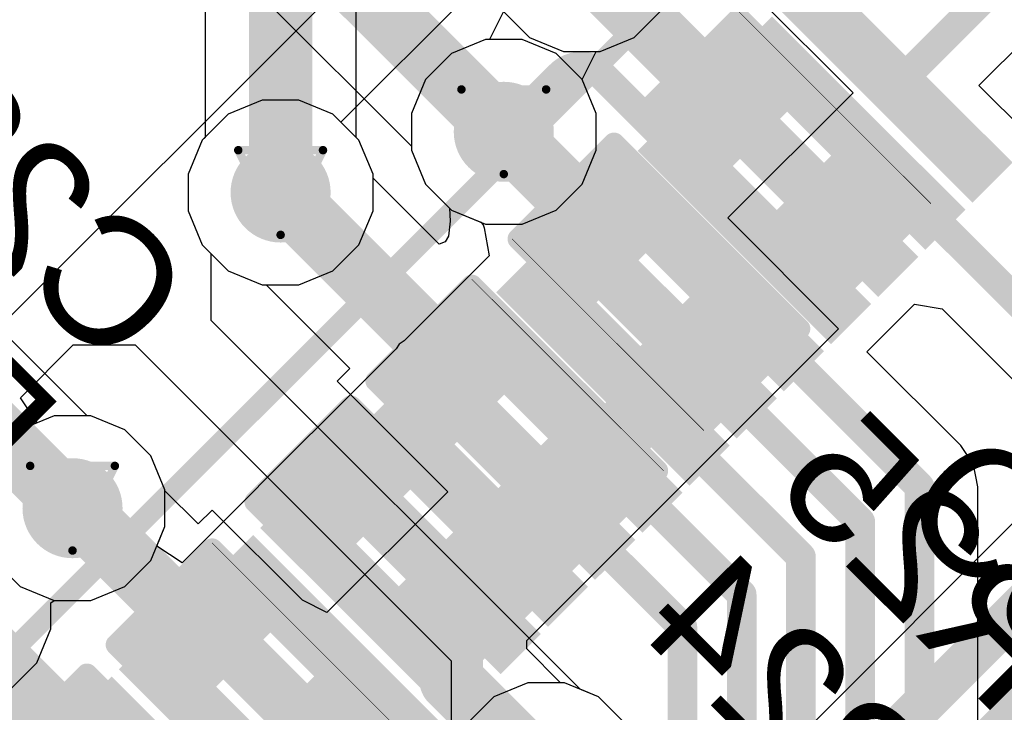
# Model space of a CAD drawing. Header units: inches. Extents: x 0 to 12.2, y 0 to 7.
# Tile 63 of 154: x 2.343 to 2.576, y 2.177 to 2.34. Entities that reach past the tile are written whole.
import ezdxf

# ---------------------------------------------------------------- set-up
doc = ezdxf.new("R2010")
doc.units = ezdxf.units.IN
doc.header["$MEASUREMENT"] = 0
for name, color, linetype in [('Bottom Layer', 5, 'Continuous'), ('Bottom Overlay', 54, 'Continuous'), ('Bottom Paste', 16, 'Continuous'), ('Bottom Solder', 6, 'Continuous'), ('Drill Drawing', 1, 'Continuous'), ('Layer 1', 16, 'Continuous'), ('Layer 2', 76, 'Continuous'), ('Top Layer', 1, 'Continuous'), ('Top Overlay', 2, 'Continuous'), ('Top Paste', 8, 'Continuous'), ('Top Solder', 216, 'Continuous'), ('Via Holes', 16, 'Continuous')]:
    doc.layers.add(name, color=color, linetype=linetype)
doc.styles.add('Arial', font='txt', dxfattribs={"height": 0.2})

# ---------------------------------------------------------------- blocks, each defined once
blk = doc.blocks.new('LQFP_128_EP_14_14__28')
at = {"layer": 'Top Layer'}
for points in [[(0.2696725, 0.240163), (0.2696725, 0.248037), (0.3287275, 0.248037), (0.3287275, 0.240163)], [(0.2696725, 0.224413), (0.2696725, 0.232287), (0.3287275, 0.232287), (0.3287275, 0.224413)], [(0.2696724, 0.208663), (0.2696724, 0.216537), (0.3287274, 0.216537), (0.3287274, 0.208663)], [(0.2696725, 0.192913), (0.2696725, 0.200787), (0.3287275, 0.200787), (0.3287275, 0.192913)], [(0.2696725, 0.177163), (0.2696725, 0.185037), (0.3287275, 0.185037), (0.3287275, 0.177163)], [(0.2696724, 0.161413), (0.2696724, 0.169287), (0.3287274, 0.169287), (0.3287274, 0.161413)], [(0.2696725, 0.145663), (0.2696725, 0.153537), (0.3287275, 0.153537), (0.3287275, 0.145663)], [(0.2696724, 0.129923), (0.2696724, 0.137797), (0.3287274, 0.137797), (0.3287274, 0.129923)], [(0.2696724, 0.114163), (0.2696724, 0.122037), (0.3287274, 0.122037), (0.3287274, 0.114163)], [(0.2696725, 0.098423), (0.2696725, 0.106297), (0.3287275, 0.106297), (0.3287275, 0.098423)], [(0.2696725, 0.082663), (0.2696725, 0.090537), (0.3287275, 0.090537), (0.3287275, 0.082663)], [(0.2696725, 0.066933), (0.2696725, 0.074807), (0.3287275, 0.074807), (0.3287275, 0.066933)], [(0.2696724, 0.051163), (0.2696724, 0.059037), (0.3287274, 0.059037), (0.3287274, 0.051163)], [(0.2696724, 0.035433), (0.2696724, 0.043307), (0.3287274, 0.043307), (0.3287274, 0.035433)], [(0.2696725, 0.019683), (0.2696725, 0.027557), (0.3287275, 0.027557), (0.3287275, 0.019683)], [(0.2696725, 0.003933), (0.2696725, 0.011807), (0.3287275, 0.011807), (0.3287275, 0.003933)]]:
    blk.add_hatch(color=1, dxfattribs=at).paths.add_polyline_path(points)
at = {"layer": 'Top Paste'}
for points in [[(0.2696725, 0.240163), (0.2696725, 0.248037), (0.3287275, 0.248037), (0.3287275, 0.240163)], [(0.2696725, 0.224413), (0.2696725, 0.232287), (0.3287275, 0.232287), (0.3287275, 0.224413)], [(0.2696724, 0.208663), (0.2696724, 0.216537), (0.3287274, 0.216537), (0.3287274, 0.208663)], [(0.2696725, 0.192913), (0.2696725, 0.200787), (0.3287275, 0.200787), (0.3287275, 0.192913)], [(0.2696725, 0.177163), (0.2696725, 0.185037), (0.3287275, 0.185037), (0.3287275, 0.177163)], [(0.2696724, 0.161413), (0.2696724, 0.169287), (0.3287274, 0.169287), (0.3287274, 0.161413)], [(0.2696725, 0.145663), (0.2696725, 0.153537), (0.3287275, 0.153537), (0.3287275, 0.145663)], [(0.2696724, 0.129923), (0.2696724, 0.137797), (0.3287274, 0.137797), (0.3287274, 0.129923)], [(0.2696724, 0.114163), (0.2696724, 0.122037), (0.3287274, 0.122037), (0.3287274, 0.114163)], [(0.2696725, 0.098423), (0.2696725, 0.106297), (0.3287275, 0.106297), (0.3287275, 0.098423)], [(0.2696725, 0.082663), (0.2696725, 0.090537), (0.3287275, 0.090537), (0.3287275, 0.082663)], [(0.2696725, 0.066933), (0.2696725, 0.074807), (0.3287275, 0.074807), (0.3287275, 0.066933)], [(0.2696724, 0.051163), (0.2696724, 0.059037), (0.3287274, 0.059037), (0.3287274, 0.051163)], [(0.2696724, 0.035433), (0.2696724, 0.043307), (0.3287274, 0.043307), (0.3287274, 0.035433)], [(0.2696725, 0.019683), (0.2696725, 0.027557), (0.3287275, 0.027557), (0.3287275, 0.019683)], [(0.2696725, 0.003933), (0.2696725, 0.011807), (0.3287275, 0.011807), (0.3287275, 0.003933)]]:
    blk.add_hatch(color=8, dxfattribs=at).paths.add_polyline_path(points)
at = {"layer": 'Top Solder'}
for points in [[(0.2669166, 0.2374071), (0.2669166, 0.2507929), (0.3314834, 0.2507929), (0.3314834, 0.2374071)], [(0.2669166, 0.2216571), (0.2669166, 0.2350429), (0.3314834, 0.2350429), (0.3314834, 0.2216571)], [(0.2669165, 0.2059071), (0.2669165, 0.2192929), (0.3314833, 0.2192929), (0.3314833, 0.2059071)], [(0.2669166, 0.1901571), (0.2669166, 0.2035429), (0.3314834, 0.2035429), (0.3314834, 0.1901571)], [(0.2669166, 0.1744071), (0.2669166, 0.1877929), (0.3314834, 0.1877929), (0.3314834, 0.1744071)], [(0.2669165, 0.1586571), (0.2669165, 0.1720429), (0.3314833, 0.1720429), (0.3314833, 0.1586571)], [(0.2669166, 0.1429071), (0.2669166, 0.1562929), (0.3314834, 0.1562929), (0.3314834, 0.1429071)], [(0.2669165, 0.1271671), (0.2669165, 0.1405529), (0.3314833, 0.1405529), (0.3314833, 0.1271671)], [(0.2669165, 0.1114071), (0.2669165, 0.1247929), (0.3314833, 0.1247929), (0.3314833, 0.1114071)], [(0.2669166, 0.0956671), (0.2669166, 0.1090529), (0.3314834, 0.1090529), (0.3314834, 0.0956671)], [(0.2669166, 0.0799071), (0.2669166, 0.0932929), (0.3314834, 0.0932929), (0.3314834, 0.0799071)], [(0.2669166, 0.0641771), (0.2669166, 0.0775629), (0.3314834, 0.0775629), (0.3314834, 0.0641771)], [(0.2669165, 0.0484071), (0.2669165, 0.0617929), (0.3314833, 0.0617929), (0.3314833, 0.0484071)], [(0.2669165, 0.0326771), (0.2669165, 0.0460629), (0.3314833, 0.0460629), (0.3314833, 0.0326771)], [(0.2669166, 0.0169271), (0.2669166, 0.0303129), (0.3314834, 0.0303129), (0.3314834, 0.0169271)], [(0.2669166, 0.0011771), (0.2669166, 0.0145629), (0.3314834, 0.0145629), (0.3314834, 0.0011771)]]:
    blk.add_hatch(color=216, dxfattribs=at).paths.add_polyline_path(points)
at = {"layer": 'Top Overlay', "const_width": 0.005}
blk.add_lwpolyline([(0.24606, -0.24606), (0.24606, 0.24606)], dxfattribs=at)
blk = doc.blocks.new('R___0402_B_128')
at = {"layer": 'Bottom Layer'}
for points in [[(-0.0095, 0.0125), (-0.0095, -0.0125), (-0.0275, -0.0125), (-0.0275, 0.0125)], [(0.0275, 0.0125), (0.0275, -0.0125), (0.0095, -0.0125), (0.0095, 0.0125)]]:
    blk.add_hatch(color=5, dxfattribs=at).paths.add_polyline_path(points)
at = {"layer": 'Bottom Paste'}
for points in [[(-0.0095, 0.0125), (-0.0095, -0.0125), (-0.0275, -0.0125), (-0.0275, 0.0125)], [(0.0275, 0.0125), (0.0275, -0.0125), (0.0095, -0.0125), (0.0095, 0.0125)]]:
    blk.add_hatch(color=16, dxfattribs=at).paths.add_polyline_path(points)
at = {"layer": 'Bottom Solder'}
for points in [[(-0.0073346, 0.0146654), (-0.0073346, -0.0146654), (-0.0296654, -0.0146654), (-0.0296654, 0.0146654)], [(0.0296654, 0.0146654), (0.0296654, -0.0146654), (0.0073346, -0.0146654), (0.0073346, 0.0146654)]]:
    blk.add_hatch(color=6, dxfattribs=at).paths.add_polyline_path(points)
at = {"layer": 'Bottom Overlay'}
for points, const_width in [([(-0.031, 0.016), (0.031, 0.016)], 0.005), ([(-0.031, -0.016), (-0.031, 0.016)], 0.005), ([(-0.032, 0.017), (0.032, 0.017)], 0.000127), ([(0.031, -0.016), (0.031, 0.016)], 0.005), ([(-0.031, -0.016), (0.031, -0.016)], 0.005)]:
    blk.add_lwpolyline(points, dxfattribs=dict(at, const_width=const_width))
for points, const_width in [([(-0.03225, 0.016, 1), (-0.02975, 0.016, 1)], 0.0025), ([(-0.03225, 0.016, 1), (-0.02975, 0.016, 1)], 0.0025), ([(-0.0320317, 0.017, 1), (-0.0319683, 0.017, 1)], 6.35e-05), ([(0.02975, 0.016, 1), (0.03225, 0.016, 1)], 0.0025), ([(0.02975, 0.016, 1), (0.03225, 0.016, 1)], 0.0025), ([(0.0319683, 0.017, 1), (0.0320317, 0.017, 1)], 6.35e-05), ([(-0.03225, -0.016, 1), (-0.02975, -0.016, 1)], 0.0025), ([(-0.03225, -0.016, 1), (-0.02975, -0.016, 1)], 0.0025), ([(0.02975, -0.016, 1), (0.03225, -0.016, 1)], 0.0025), ([(0.02975, -0.016, 1), (0.03225, -0.016, 1)], 0.0025)]:
    blk.add_lwpolyline(points, format="xyb", close=True, dxfattribs=dict(at, const_width=const_width))
blk = doc.blocks.new('R___0402_B_139')
at = {"layer": 'Bottom Layer'}
for points in [[(-0.0095, 0.0125), (-0.0095, -0.0125), (-0.0275, -0.0125), (-0.0275, 0.0125)], [(0.0275, 0.0125), (0.0275, -0.0125), (0.0095, -0.0125), (0.0095, 0.0125)]]:
    blk.add_hatch(color=5, dxfattribs=at).paths.add_polyline_path(points)
at = {"layer": 'Bottom Paste'}
for points in [[(-0.0095, 0.0125), (-0.0095, -0.0125), (-0.0275, -0.0125), (-0.0275, 0.0125)], [(0.0275, 0.0125), (0.0275, -0.0125), (0.0095, -0.0125), (0.0095, 0.0125)]]:
    blk.add_hatch(color=16, dxfattribs=at).paths.add_polyline_path(points)
at = {"layer": 'Bottom Solder'}
for points in [[(-0.0073346, 0.0146654), (-0.0073346, -0.0146654), (-0.0296654, -0.0146654), (-0.0296654, 0.0146654)], [(0.0296654, 0.0146654), (0.0296654, -0.0146654), (0.0073346, -0.0146654), (0.0073346, 0.0146654)]]:
    blk.add_hatch(color=6, dxfattribs=at).paths.add_polyline_path(points)
at = {"layer": 'Bottom Overlay'}
for points, const_width in [([(-0.031, 0.016), (-0.031, -0.016)], 0.005), ([(0.031, 0.016), (-0.031, 0.016)], 0.005), ([(0.032, 0.017), (-0.032, 0.017)], 0.000127), ([(0.031, 0.016), (0.031, -0.016)], 0.005), ([(0.031, -0.016), (-0.031, -0.016)], 0.005)]:
    blk.add_lwpolyline(points, dxfattribs=dict(at, const_width=const_width))
for points, const_width in [([(-0.03225, 0.016, 1), (-0.02975, 0.016, 1)], 0.0025), ([(-0.03225, 0.016, 1), (-0.02975, 0.016, 1)], 0.0025), ([(-0.0320317, 0.017, 1), (-0.0319683, 0.017, 1)], 6.35e-05), ([(0.02975, 0.016, 1), (0.03225, 0.016, 1)], 0.0025), ([(0.02975, 0.016, 1), (0.03225, 0.016, 1)], 0.0025), ([(0.0319683, 0.017, 1), (0.0320317, 0.017, 1)], 6.35e-05), ([(-0.03225, -0.016, 1), (-0.02975, -0.016, 1)], 0.0025), ([(-0.03225, -0.016, 1), (-0.02975, -0.016, 1)], 0.0025), ([(0.02975, -0.016, 1), (0.03225, -0.016, 1)], 0.0025), ([(0.02975, -0.016, 1), (0.03225, -0.016, 1)], 0.0025)]:
    blk.add_lwpolyline(points, format="xyb", close=True, dxfattribs=dict(at, const_width=const_width))
blk = doc.blocks.new('R___0402_B_140')
at = {"layer": 'Bottom Layer'}
for points in [[(-0.0095, 0.0125), (-0.0095, -0.0125), (-0.0275, -0.0125), (-0.0275, 0.0125)], [(0.0275, 0.0125), (0.0275, -0.0125), (0.0095, -0.0125), (0.0095, 0.0125)]]:
    blk.add_hatch(color=5, dxfattribs=at).paths.add_polyline_path(points)
at = {"layer": 'Bottom Paste'}
for points in [[(-0.0095, 0.0125), (-0.0095, -0.0125), (-0.0275, -0.0125), (-0.0275, 0.0125)], [(0.0275, 0.0125), (0.0275, -0.0125), (0.0095, -0.0125), (0.0095, 0.0125)]]:
    blk.add_hatch(color=16, dxfattribs=at).paths.add_polyline_path(points)
at = {"layer": 'Bottom Solder'}
for points in [[(-0.0073346, 0.0146654), (-0.0073346, -0.0146654), (-0.0296654, -0.0146654), (-0.0296654, 0.0146654)], [(0.0296654, 0.0146654), (0.0296654, -0.0146654), (0.0073346, -0.0146654), (0.0073346, 0.0146654)]]:
    blk.add_hatch(color=6, dxfattribs=at).paths.add_polyline_path(points)
at = {"layer": 'Bottom Overlay'}
for points, const_width in [([(-0.031, -0.016), (-0.031, 0.016)], 0.005), ([(-0.031, 0.016), (0.031, 0.016)], 0.005), ([(-0.032, 0.017), (0.032, 0.017)], 0.000127), ([(0.031, -0.016), (0.031, 0.016)], 0.005), ([(-0.031, -0.016), (0.031, -0.016)], 0.005)]:
    blk.add_lwpolyline(points, dxfattribs=dict(at, const_width=const_width))
for points, const_width in [([(-0.03225, 0.016, 1), (-0.02975, 0.016, 1)], 0.0025), ([(-0.03225, 0.016, 1), (-0.02975, 0.016, 1)], 0.0025), ([(-0.0320317, 0.017, 1), (-0.0319683, 0.017, 1)], 6.35e-05), ([(0.02975, 0.016, 1), (0.03225, 0.016, 1)], 0.0025), ([(0.02975, 0.016, 1), (0.03225, 0.016, 1)], 0.0025), ([(0.0319683, 0.017, 1), (0.0320317, 0.017, 1)], 6.35e-05), ([(-0.03225, -0.016, 1), (-0.02975, -0.016, 1)], 0.0025), ([(-0.03225, -0.016, 1), (-0.02975, -0.016, 1)], 0.0025), ([(0.02975, -0.016, 1), (0.03225, -0.016, 1)], 0.0025), ([(0.02975, -0.016, 1), (0.03225, -0.016, 1)], 0.0025)]:
    blk.add_lwpolyline(points, format="xyb", close=True, dxfattribs=dict(at, const_width=const_width))
blk = doc.blocks.new('R___0402_B_155')
at = {"layer": 'Bottom Layer'}
for points in [[(-0.0095, 0.0125), (-0.0095, -0.0125), (-0.0275, -0.0125), (-0.0275, 0.0125)], [(0.0275, 0.0125), (0.0275, -0.0125), (0.0095, -0.0125), (0.0095, 0.0125)]]:
    blk.add_hatch(color=5, dxfattribs=at).paths.add_polyline_path(points)
at = {"layer": 'Bottom Paste'}
for points in [[(-0.0095, 0.0125), (-0.0095, -0.0125), (-0.0275, -0.0125), (-0.0275, 0.0125)], [(0.0275, 0.0125), (0.0275, -0.0125), (0.0095, -0.0125), (0.0095, 0.0125)]]:
    blk.add_hatch(color=16, dxfattribs=at).paths.add_polyline_path(points)
at = {"layer": 'Bottom Solder'}
for points in [[(-0.0073346, 0.0146654), (-0.0073346, -0.0146654), (-0.0296654, -0.0146654), (-0.0296654, 0.0146654)], [(0.0296654, 0.0146654), (0.0296654, -0.0146654), (0.0073346, -0.0146654), (0.0073346, 0.0146654)]]:
    blk.add_hatch(color=6, dxfattribs=at).paths.add_polyline_path(points)
at = {"layer": 'Bottom Overlay'}
for points, const_width in [([(-0.031, 0.016), (0.031, 0.016)], 0.005), ([(-0.031, -0.016), (-0.031, 0.016)], 0.005), ([(-0.032, 0.017), (0.032, 0.017)], 0.000127), ([(0.031, -0.016), (0.031, 0.016)], 0.005), ([(-0.031, -0.016), (0.031, -0.016)], 0.005)]:
    blk.add_lwpolyline(points, dxfattribs=dict(at, const_width=const_width))
for points, const_width in [([(-0.03225, 0.016, 1), (-0.02975, 0.016, 1)], 0.0025), ([(-0.03225, 0.016, 1), (-0.02975, 0.016, 1)], 0.0025), ([(-0.0320317, 0.017, 1), (-0.0319683, 0.017, 1)], 6.35e-05), ([(0.02975, 0.016, 1), (0.03225, 0.016, 1)], 0.0025), ([(0.02975, 0.016, 1), (0.03225, 0.016, 1)], 0.0025), ([(0.0319683, 0.017, 1), (0.0320317, 0.017, 1)], 6.35e-05), ([(-0.03225, -0.016, 1), (-0.02975, -0.016, 1)], 0.0025), ([(-0.03225, -0.016, 1), (-0.02975, -0.016, 1)], 0.0025), ([(0.02975, -0.016, 1), (0.03225, -0.016, 1)], 0.0025), ([(0.02975, -0.016, 1), (0.03225, -0.016, 1)], 0.0025)]:
    blk.add_lwpolyline(points, format="xyb", close=True, dxfattribs=dict(at, const_width=const_width))
blk = doc.blocks.new('C___0402_B_320')
at = {"layer": 'Bottom Layer'}
for points in [[(-0.0095, 0.0125), (-0.0095, -0.0125), (-0.0275, -0.0125), (-0.0275, 0.0125)], [(0.0275, 0.0125), (0.0275, -0.0125), (0.0095, -0.0125), (0.0095, 0.0125)]]:
    blk.add_hatch(color=5, dxfattribs=at).paths.add_polyline_path(points)
at = {"layer": 'Bottom Paste'}
for points in [[(-0.0095, 0.0125), (-0.0095, -0.0125), (-0.0275, -0.0125), (-0.0275, 0.0125)], [(0.0275, 0.0125), (0.0275, -0.0125), (0.0095, -0.0125), (0.0095, 0.0125)]]:
    blk.add_hatch(color=16, dxfattribs=at).paths.add_polyline_path(points)
at = {"layer": 'Bottom Solder'}
for points in [[(-0.0071378, 0.0148622), (-0.0071378, -0.0148622), (-0.0298622, -0.0148622), (-0.0298622, 0.0148622)], [(0.0298622, 0.0148622), (0.0298622, -0.0148622), (0.0071378, -0.0148622), (0.0071378, 0.0148622)]]:
    blk.add_hatch(color=6, dxfattribs=at).paths.add_polyline_path(points)
at = {"layer": 'Bottom Overlay', "const_width": 0.005}
for points in [[(-0.011, 0.0160001), (-0.031, 0.016)], [(-0.031, 0.016), (-0.031, -0.016)], [(0.031, 0.016), (0.011, 0.016)], [(0.031, 0.016), (0.031, -0.016)], [(-0.011, -0.016), (-0.031, -0.016)], [(0.031, -0.016), (0.011, -0.016)]]:
    blk.add_lwpolyline(points, dxfattribs=at)
at = {"layer": 'Bottom Overlay', "const_width": 0.0025}
for points in [[(-0.03225, 0.016, 1), (-0.02975, 0.016, 1)], [(-0.03225, 0.016, 1), (-0.02975, 0.016, 1)], [(-0.01225, 0.0160001, 1), (-0.00975, 0.0160001, 1)], [(0.00975, 0.016, 1), (0.01225, 0.016, 1)], [(0.02975, 0.016, 1), (0.03225, 0.016, 1)], [(0.02975, 0.016, 1), (0.03225, 0.016, 1)], [(-0.03225, -0.016, 1), (-0.02975, -0.016, 1)], [(-0.03225, -0.016, 1), (-0.02975, -0.016, 1)], [(-0.01225, -0.016, 1), (-0.00975, -0.016, 1)], [(0.00975, -0.016, 1), (0.01225, -0.016, 1)], [(0.02975, -0.016, 1), (0.03225, -0.016, 1)], [(0.02975, -0.016, 1), (0.03225, -0.016, 1)]]:
    blk.add_lwpolyline(points, format="xyb", close=True, dxfattribs=at)
blk = doc.blocks.new('C___0402_B_327')
at = {"layer": 'Bottom Layer'}
for points in [[(-0.0095, 0.0125), (-0.0095, -0.0125), (-0.0275, -0.0125), (-0.0275, 0.0125)], [(0.0275, 0.0125), (0.0275, -0.0125), (0.0095, -0.0125), (0.0095, 0.0125)]]:
    blk.add_hatch(color=5, dxfattribs=at).paths.add_polyline_path(points)
at = {"layer": 'Bottom Paste'}
for points in [[(-0.0095, 0.0125), (-0.0095, -0.0125), (-0.0275, -0.0125), (-0.0275, 0.0125)], [(0.0275, 0.0125), (0.0275, -0.0125), (0.0095, -0.0125), (0.0095, 0.0125)]]:
    blk.add_hatch(color=16, dxfattribs=at).paths.add_polyline_path(points)
at = {"layer": 'Bottom Solder'}
for points in [[(-0.0071378, 0.0148622), (-0.0071378, -0.0148622), (-0.0298622, -0.0148622), (-0.0298622, 0.0148622)], [(0.0298622, 0.0148622), (0.0298622, -0.0148622), (0.0071378, -0.0148622), (0.0071378, 0.0148622)]]:
    blk.add_hatch(color=6, dxfattribs=at).paths.add_polyline_path(points)
at = {"layer": 'Bottom Overlay', "const_width": 0.005}
for points in [[(-0.031, 0.016), (-0.011, 0.016)], [(-0.031, -0.016), (-0.031, 0.016)], [(0.011, 0.016), (0.031, 0.016)], [(0.031, -0.016), (0.031, 0.016)], [(-0.031, -0.016), (-0.011, -0.016)], [(0.011, -0.016), (0.031, -0.016)]]:
    blk.add_lwpolyline(points, dxfattribs=at)
at = {"layer": 'Bottom Overlay', "const_width": 0.0025}
for points in [[(-0.03225, 0.016, 1), (-0.02975, 0.016, 1)], [(-0.03225, 0.016, 1), (-0.02975, 0.016, 1)], [(-0.01225, 0.016, 1), (-0.00975, 0.016, 1)], [(0.00975, 0.016, 1), (0.01225, 0.016, 1)], [(0.02975, 0.016, 1), (0.03225, 0.016, 1)], [(0.02975, 0.016, 1), (0.03225, 0.016, 1)], [(-0.03225, -0.016, 1), (-0.02975, -0.016, 1)], [(-0.03225, -0.016, 1), (-0.02975, -0.016, 1)], [(-0.01225, -0.016, 1), (-0.00975, -0.016, 1)], [(0.00975, -0.016, 1), (0.01225, -0.016, 1)], [(0.02975, -0.016, 1), (0.03225, -0.016, 1)], [(0.02975, -0.016, 1), (0.03225, -0.016, 1)]]:
    blk.add_lwpolyline(points, format="xyb", close=True, dxfattribs=at)

msp = doc.modelspace()

# ---------------------------------------------------------------- hatches: boundary and pattern name
at = {"layer": 'Bottom Layer'}
h = msp.add_hatch(color=5, dxfattribs=at)
edge = h.paths.add_edge_path()
edge.add_arc((2.4577515, 2.3137662), 0.011811, 0, 360)
h = msp.add_hatch(color=5, dxfattribs=at)
edge = h.paths.add_edge_path()
edge.add_arc((2.405067, 2.2994151), 0.011811, 0, 360)
h = msp.add_hatch(color=5, dxfattribs=at)
edge = h.paths.add_edge_path()
edge.add_arc((2.3559447, 2.22484), 0.011811, 0, 360)
at = {"layer": 'Layer 1'}
h = msp.add_hatch(color=16, dxfattribs=at)
edge = h.paths.add_edge_path()
edge.add_arc((2.4577515, 2.3137662), 0.011811, 0, 360)
h = msp.add_hatch(color=16, dxfattribs=at)
edge = h.paths.add_edge_path()
edge.add_arc((2.405067, 2.2994151), 0.011811, 0, 360)
h = msp.add_hatch(color=16, dxfattribs=at)
edge = h.paths.add_edge_path()
edge.add_arc((2.3559447, 2.22484), 0.011811, 0, 360)
at = {"layer": 'Layer 2'}
h = msp.add_hatch(color=76, dxfattribs=at)
edge = h.paths.add_edge_path()
edge.add_arc((2.4577515, 2.3137662), 0.011811, 0, 360)
h = msp.add_hatch(color=76, dxfattribs=at)
edge = h.paths.add_edge_path()
edge.add_arc((2.405067, 2.2994151), 0.011811, 0, 360)
h = msp.add_hatch(color=76, dxfattribs=at)
edge = h.paths.add_edge_path()
edge.add_arc((2.3559447, 2.22484), 0.011811, 0, 360)
at = {"layer": 'Top Layer'}
h = msp.add_hatch(color=1, dxfattribs=at)
edge = h.paths.add_edge_path()
edge.add_arc((2.4577515, 2.3137662), 0.011811, 0, 360)
h = msp.add_hatch(color=1, dxfattribs=at)
edge = h.paths.add_edge_path()
edge.add_arc((2.405067, 2.2994151), 0.011811, 0, 360)
h = msp.add_hatch(color=1, dxfattribs=at)
edge = h.paths.add_edge_path()
edge.add_arc((2.3559447, 2.22484), 0.011811, 0, 360)
at = {"layer": 'Via Holes'}
h = msp.add_hatch(color=7, dxfattribs=at)
edge = h.paths.add_edge_path()
edge.add_arc((2.4577515, 2.3137662), 0.0059055, 0, 360)
h = msp.add_hatch(color=7, dxfattribs=at)
edge = h.paths.add_edge_path()
edge.add_arc((2.405067, 2.2994151), 0.0059055, 0, 360)
h = msp.add_hatch(color=7, dxfattribs=at)
edge = h.paths.add_edge_path()
edge.add_arc((2.3559447, 2.22484), 0.0059055, 0, 360)

# ---------------------------------------------------------------- linework, layer by layer
at = {"layer": 'Bottom Layer'}
for p, q in [((2.0701835, 2.6761004), (2.4359405, 2.3103436)), ((2.5401951, 2.32296), (2.5133251, 2.34983)), ((2.696923, 2.3405865), (2.4200092, 2.0631435)), ((2.510636, 2.2934009), (2.5401951, 2.32296)), ((2.4007285, 2.3212261), (2.3927121, 2.3179056)), ((2.4094055, 2.3212261), (2.4007285, 2.3212261)), ((2.4174219, 2.3179056), (2.4094055, 2.3212261)), ((2.3927121, 2.3179056), (2.3865765, 2.31177)), ((2.4235575, 2.31177), (2.4174219, 2.3179056)), ((2.3865765, 2.31177), (2.383256, 2.3037536)), ((2.426878, 2.3037536), (2.4235575, 2.31177)), ((2.4359405, 2.3103436), (2.4359405, 2.3094277)), ((2.4359405, 2.3094277), (2.439261, 2.3014113)), ((2.383256, 2.3037536), (2.383256, 2.2950766)), ((2.426878, 2.3028377), (2.426878, 2.3037536)), ((2.4425243, 2.2871913), (2.426878, 2.3028377)), ((2.439261, 2.3014113), (2.4449683, 2.295704)), ((2.3593672, 2.246651), (2.3084113, 2.2976069)), ((2.383256, 2.2950766), (2.3865765, 2.2870602)), ((2.4449683, 2.295704), (2.4451131, 2.2926592)), ((2.4451131, 2.2926592), (2.4447299, 2.2891216)), ((2.536799, 2.2672379), (2.510636, 2.2934009)), ((2.4438868, 2.2877352), (2.4425243, 2.2871913)), ((2.4447299, 2.2891216), (2.4438868, 2.2877352)), ((2.3865765, 2.2870602), (2.3927121, 2.2809246)), ((2.3927121, 2.2809246), (2.4007285, 2.2776041)), ((2.4007285, 2.2776041), (2.4016444, 2.2776041)), ((2.4016444, 2.2776041), (2.4213718, 2.2578767)), ((2.5049793, 2.2354181), (2.536799, 2.2672379)), ((2.4213718, 2.2578767), (2.4183871, 2.254892)), ((2.4183871, 2.254892), (2.4445501, 2.228729)), ((2.3602832, 2.246651), (2.3593672, 2.246651)), ((2.3682996, 2.2433305), (2.3602832, 2.246651)), ((2.3744352, 2.2371949), (2.3682996, 2.2433305)), ((2.3777557, 2.2291785), (2.3744352, 2.2371949)), ((2.5000294, 2.2304683), (2.5049793, 2.2354181)), ((2.3777557, 2.2289628), (2.3777557, 2.2291785)), ((2.4631787, 2.1936176), (2.5000294, 2.2304683)), ((2.3856068, 2.2211117), (2.3777557, 2.2289628)), ((2.4445501, 2.228729), (2.4159911, 2.20017)), ((2.3888999, 2.2244048), (2.3856068, 2.2211117)), ((2.4102047, 2.2031), (2.3888999, 2.2244048)), ((2.4159911, 2.20017), (2.4102047, 2.2031)), ((2.4631787, 2.1915855), (2.4631787, 2.1936176)), ((2.4711709, 2.1835932), (2.4631787, 2.1915855)), ((2.4720869, 2.1835932), (2.4711709, 2.1835932)), ((2.4801033, 2.1802727), (2.4720869, 2.1835932)), ((2.4862389, 2.1741371), (2.4801033, 2.1802727))]:
    msp.add_line(p, q, dxfattribs=at)
for points, const_width in [([(2.0779099, 2.6936076), (2.4577515, 2.3137661)], 0.015), ([(2.3985516, 2.0199953), (2.7736551, 2.3958157)], 0.01), ([(2.4105889, 2.007991), (2.7856813, 2.3838002)], 0.01), ([(2.4761852, 2.3545333), (2.5102334, 2.3204851)], 0.015), ([(2.5108502, 2.3204851), (2.5108502, 2.3208683)], 0.007), ([(2.4577515, 2.3137662), (2.4770522, 2.2944654)], 0.015), ([(2.405067, 2.2994151), (2.4471152, 2.2573669)], 0.015), ([(2.4770522, 2.2944654), (2.4812911, 2.290926)], 0.015), ([(2.2957945, 2.2849901), (2.3559447, 2.22484)], 0.015), ([(2.473895, 2.2312039), (2.5074541, 2.264763)], 0.015), ([(2.4484793, 2.2055013), (2.4740384, 2.2310604)], 0.015), ([(2.35714, 2.2243449), (2.386425, 2.1950599)], 0.015), ([(2.4428611, 2.20017), (2.4453359, 2.2026448)], 0.015), ([(2.3289941, 2.1983503), (2.3582941, 2.1690503)], 0.015), ([(2.4428611, 2.1980486), (2.4428611, 2.20017)], 0.015), ([(2.4428611, 2.1980486), (2.4453359, 2.1955738)], 0.015), ([(2.4453359, 2.1841947), (2.4453359, 2.1955738)], 0.015), ([(2.4453359, 2.1841947), (2.4674111, 2.1621195)], 0.015)]:
    msp.add_lwpolyline(points, dxfattribs=dict(at, const_width=const_width))
for points, const_width in [([(2.5064834, 2.3204851, 1), (2.5139834, 2.3204851, 1)], 0.0075), ([(2.5091002, 2.3208683, 1), (2.5126002, 2.3208683, 1)], 0.0035), ([(2.5091002, 2.3204851, 1), (2.5126002, 2.3204851, 1)], 0.0035), ([(2.4540015, 2.3137662, 1), (2.4615015, 2.3137662, 1)], 0.0075), ([(2.4540015, 2.3137661, 1), (2.4615015, 2.3137661, 1)], 0.0075), ([(2.401317, 2.2994151, 1), (2.408817, 2.2994151, 1)], 0.0075), ([(2.4733022, 2.2944654, 1), (2.4808022, 2.2944654, 1)], 0.0075), ([(2.4733022, 2.2944654, 1), (2.4808022, 2.2944654, 1)], 0.0075), ([(2.4775411, 2.290926, 1), (2.4850411, 2.290926, 1)], 0.0075), ([(2.5037041, 2.264763, 1), (2.5112041, 2.264763, 1)], 0.0075), ([(2.4433652, 2.2573669, 1), (2.4508652, 2.2573669, 1)], 0.0075), ([(2.470145, 2.2312039, 1), (2.477645, 2.2312039, 1)], 0.0075), ([(2.4702884, 2.2310604, 1), (2.4777884, 2.2310604, 1)], 0.0075), ([(2.3521947, 2.22484, 1), (2.3596947, 2.22484, 1)], 0.0075), ([(2.35339, 2.2243449, 1), (2.36089, 2.2243449, 1)], 0.0075), ([(2.4447293, 2.2055013, 1), (2.4522293, 2.2055013, 1)], 0.0075), ([(2.4415859, 2.2026448, 1), (2.4490859, 2.2026448, 1)], 0.0075), ([(2.4391111, 2.20017, 1), (2.4466111, 2.20017, 1)], 0.0075), ([(2.4391111, 2.20017, 1), (2.4466111, 2.20017, 1)], 0.0075), ([(2.4391111, 2.1980486, 1), (2.4466111, 2.1980486, 1)], 0.0075), ([(2.4391111, 2.1980486, 1), (2.4466111, 2.1980486, 1)], 0.0075), ([(2.382675, 2.1950599, 1), (2.390175, 2.1950599, 1)], 0.0075), ([(2.4415859, 2.1955738, 1), (2.4490859, 2.1955738, 1)], 0.0075), ([(2.4415859, 2.1955738, 1), (2.4490859, 2.1955738, 1)], 0.0075), ([(2.4415859, 2.1841947, 1), (2.4490859, 2.1841947, 1)], 0.0075), ([(2.4415859, 2.1841947, 1), (2.4490859, 2.1841947, 1)], 0.0075)]:
    msp.add_lwpolyline(points, format="xyb", close=True, dxfattribs=dict(at, const_width=const_width))
at = {"layer": 'Drill Drawing', "const_width": 0.002}
for points in [[(2.4477515, 2.3237662), (2.4677515, 2.3237662)], [(2.4477515, 2.3237662), (2.4577515, 2.3037662)], [(2.4577515, 2.3037662), (2.4677515, 2.3237662)], [(2.395067, 2.3094151), (2.415067, 2.3094151)], [(2.395067, 2.3094151), (2.405067, 2.2894151)], [(2.405067, 2.2894151), (2.415067, 2.3094151)], [(2.3459447, 2.23484), (2.3659447, 2.23484)], [(2.3459447, 2.23484), (2.3559447, 2.21484)], [(2.3559447, 2.21484), (2.3659447, 2.23484)]]:
    msp.add_lwpolyline(points, dxfattribs=at)
at = {"layer": 'Drill Drawing', "const_width": 0.001}
for points in [[(2.4472515, 2.3237662, 1), (2.4482515, 2.3237662, 1)], [(2.4472515, 2.3237662, 1), (2.4482515, 2.3237662, 1)], [(2.4672515, 2.3237662, 1), (2.4682515, 2.3237662, 1)], [(2.4672515, 2.3237662, 1), (2.4682515, 2.3237662, 1)], [(2.394567, 2.3094151, 1), (2.395567, 2.3094151, 1)], [(2.394567, 2.3094151, 1), (2.395567, 2.3094151, 1)], [(2.414567, 2.3094151, 1), (2.415567, 2.3094151, 1)], [(2.414567, 2.3094151, 1), (2.415567, 2.3094151, 1)], [(2.4572515, 2.3037662, 1), (2.4582515, 2.3037662, 1)], [(2.4572515, 2.3037662, 1), (2.4582515, 2.3037662, 1)], [(2.404567, 2.2894151, 1), (2.405567, 2.2894151, 1)], [(2.404567, 2.2894151, 1), (2.405567, 2.2894151, 1)], [(2.3454447, 2.23484, 1), (2.3464447, 2.23484, 1)], [(2.3454447, 2.23484, 1), (2.3464447, 2.23484, 1)], [(2.3654447, 2.23484, 1), (2.3664447, 2.23484, 1)], [(2.3654447, 2.23484, 1), (2.3664447, 2.23484, 1)], [(2.3554447, 2.21484, 1), (2.3564447, 2.21484, 1)], [(2.3554447, 2.21484, 1), (2.3564447, 2.21484, 1)]]:
    msp.add_lwpolyline(points, format="xyb", close=True, dxfattribs=at)
at = {"layer": 'Layer 1'}
for p, q in [((2.4576947, 2.3421785), (2.4543963, 2.3355772)), ((2.4885401, 2.3360428), (2.4946757, 2.3421784)), ((2.4805237, 2.3327223), (2.4885401, 2.3360428)), ((2.453413, 2.3355772), (2.4453966, 2.3322567)), ((2.4543963, 2.3355772), (2.453413, 2.3355772)), ((2.4453966, 2.3322567), (2.439261, 2.3261211)), ((2.476242, 2.326121), (2.4795404, 2.3327223)), ((2.4795404, 2.3327223), (2.4805237, 2.3327223)), ((2.439261, 2.3261211), (2.4359405, 2.3181047)), ((2.4795625, 2.3181047), (2.476242, 2.326121)), ((2.4007285, 2.3212261), (2.3927121, 2.3179056)), ((2.4094055, 2.3212261), (2.4007285, 2.3212261)), ((2.4174219, 2.3179056), (2.4094055, 2.3212261)), ((2.3927121, 2.3179056), (2.3865765, 2.31177)), ((2.4235575, 2.31177), (2.4174219, 2.3179056)), ((2.4359405, 2.3181047), (2.4359405, 2.3094277)), ((2.4795625, 2.3094277), (2.4795625, 2.3181047)), ((2.3865765, 2.31177), (2.383256, 2.3037536)), ((2.426878, 2.3037536), (2.4235575, 2.31177)), ((2.4359405, 2.3094277), (2.439261, 2.3014113)), ((2.476242, 2.3014113), (2.4795625, 2.3094277)), ((2.383256, 2.3037536), (2.383256, 2.2950766)), ((2.426878, 2.2950766), (2.426878, 2.3037536)), ((2.439261, 2.3014113), (2.4453966, 2.2952757)), ((2.4701064, 2.2952757), (2.476242, 2.3014113)), ((2.383256, 2.2950766), (2.3865765, 2.2870602)), ((2.4235575, 2.2870602), (2.426878, 2.2950766)), ((2.4453966, 2.2952757), (2.453413, 2.2919552)), ((2.46209, 2.2919552), (2.4701064, 2.2952757)), ((2.453413, 2.2919552), (2.46209, 2.2919552)), ((2.3865765, 2.2870602), (2.3927121, 2.2809246)), ((2.4174219, 2.2809246), (2.4235575, 2.2870602)), ((2.3927121, 2.2809246), (2.4007285, 2.2776041)), ((2.4094055, 2.2776041), (2.4174219, 2.2809246)), ((2.4007285, 2.2776041), (2.4094055, 2.2776041)), ((2.3516062, 2.246651), (2.3435898, 2.2433305)), ((2.3602832, 2.246651), (2.3516062, 2.246651)), ((2.3682996, 2.2433305), (2.3602832, 2.246651)), ((2.3435898, 2.2433305), (2.3374542, 2.2371949)), ((2.3744352, 2.2371949), (2.3682996, 2.2433305)), ((2.3777557, 2.2291785), (2.3744352, 2.2371949)), ((2.3777557, 2.2205015), (2.3777557, 2.2291785)), ((2.3744352, 2.2124851), (2.3777557, 2.2205015)), ((2.3682996, 2.2063495), (2.3744352, 2.2124851)), ((2.3602832, 2.203029), (2.3682996, 2.2063495)), ((2.3508051, 2.2024937), (2.3516063, 2.203029)), ((2.3508051, 2.1963449), (2.3508051, 2.2024937)), ((2.3516063, 2.203029), (2.3602832, 2.203029)), ((2.3474846, 2.1883285), (2.3508051, 2.1963449)), ((2.341349, 2.1821929), (2.3474846, 2.1883285)), ((2.4634099, 2.1835932), (2.4553935, 2.1802727)), ((2.4720869, 2.1835932), (2.4634099, 2.1835932)), ((2.4801033, 2.1802727), (2.4720869, 2.1835932)), ((2.4553935, 2.1802727), (2.4492579, 2.1741371)), ((2.4862389, 2.1741371), (2.4801033, 2.1802727))]:
    msp.add_line(p, q, dxfattribs=at)
at = {"layer": 'Layer 2'}
for p, q in [((2.4303597, 2.3592853), (2.2335831, 2.1625087)), ((2.4193, 2.3160274), (2.4543742, 2.3511016)), ((2.4576947, 2.3421784), (2.4638303, 2.3360428)), ((2.4885401, 2.3360428), (2.4946757, 2.3421784)), ((2.4638303, 2.3360428), (2.4718467, 2.3327223)), ((2.4805237, 2.3327223), (2.4885401, 2.3360428)), ((2.453413, 2.3355772), (2.4453966, 2.3322567)), ((2.46209, 2.3355772), (2.453413, 2.3355772)), ((2.4701064, 2.3322567), (2.46209, 2.3355772)), ((2.4453966, 2.3322567), (2.439261, 2.3261211)), ((2.476242, 2.3261211), (2.4701064, 2.3322567)), ((2.4718467, 2.3327223), (2.4805237, 2.3327223)), ((2.439261, 2.3261211), (2.4359405, 2.3181047)), ((2.4795625, 2.3181047), (2.476242, 2.3261211)), ((2.4359405, 2.3181047), (2.4359405, 2.3094277)), ((2.4795625, 2.3094277), (2.4795625, 2.3181047)), ((2.4235575, 2.31177), (2.4193, 2.3160274)), ((2.426878, 2.3037536), (2.4235575, 2.31177)), ((2.4359405, 2.3094277), (2.439261, 2.3014113)), ((2.476242, 2.3014113), (2.4795625, 2.3094277)), ((2.426878, 2.2950766), (2.426878, 2.3037536)), ((2.439261, 2.3014113), (2.4453966, 2.2952757)), ((2.4701064, 2.2952757), (2.476242, 2.3014113)), ((2.4235575, 2.2870602), (2.426878, 2.2950766)), ((2.4453966, 2.2952757), (2.453413, 2.2919552)), ((2.46209, 2.2919552), (2.4701064, 2.2952757)), ((2.453413, 2.2919552), (2.46209, 2.2919552)), ((2.388666, 2.2691545), (2.388666, 2.2849707)), ((2.388666, 2.2849707), (2.3927121, 2.2809246)), ((2.4174219, 2.2809246), (2.4235575, 2.2870602)), ((2.3927121, 2.2809246), (2.4007285, 2.2776041)), ((2.4094055, 2.2776041), (2.4174219, 2.2809246)), ((2.4007285, 2.2776041), (2.4094055, 2.2776041)), ((2.475741, 2.1820796), (2.388666, 2.2691545)), ((2.3436251, 2.2509219), (2.3561238, 2.2634206)), ((2.3561238, 2.2634206), (2.3707111, 2.2634206)), ((2.3707111, 2.2634206), (2.4453358, 2.1887959)), ((2.3475903, 2.2449876), (2.3436251, 2.2509219)), ((2.3516062, 2.246651), (2.3475903, 2.2449876)), ((2.3602832, 2.246651), (2.3516062, 2.246651)), ((2.3682996, 2.2433305), (2.3602832, 2.246651)), ((2.3744352, 2.2371949), (2.3682996, 2.2433305)), ((2.3777557, 2.2291785), (2.3744352, 2.2371949)), ((2.3777557, 2.2205015), (2.3777557, 2.2291785)), ((2.3744352, 2.2124851), (2.3777557, 2.2205015)), ((2.3374542, 2.2124851), (2.3435898, 2.2063495)), ((2.3682996, 2.2063495), (2.3744352, 2.2124851)), ((2.3435898, 2.2063495), (2.3516062, 2.203029)), ((2.3602832, 2.203029), (2.3682996, 2.2063495)), ((2.3516062, 2.203029), (2.3602832, 2.203029)), ((2.4453358, 2.1887959), (2.4453357, 2.1710036)), ((2.4801033, 2.1802727), (2.475741, 2.1820796)), ((2.4862389, 2.1741371), (2.4801033, 2.1802727))]:
    msp.add_line(p, q, dxfattribs=at)
at = {"layer": 'Top Layer'}
for p, q in [((2.3872242, 2.3830695), (2.3872242, 2.3124177)), ((2.4229098, 2.3124177), (2.4229098, 2.3830695)), ((2.5699033, 2.3246936), (2.5913559, 2.3461461)), ((2.4576947, 2.3421785), (2.4543963, 2.3355772)), ((2.453413, 2.3355772), (2.4453966, 2.3322567)), ((2.4543963, 2.3355772), (2.453413, 2.3355772)), ((2.4453966, 2.3322567), (2.439261, 2.3261211)), ((2.439261, 2.3261211), (2.4359405, 2.3181047)), ((2.5881204, 2.3064765), (2.5699033, 2.3246936)), ((2.4359405, 2.3181047), (2.4359405, 2.3094277)), ((2.3865765, 2.31177), (2.383256, 2.3037536)), ((2.3872242, 2.3124177), (2.3865765, 2.31177)), ((2.4235575, 2.31177), (2.4229098, 2.3124177)), ((2.426878, 2.3037536), (2.4235575, 2.31177)), ((2.4359405, 2.3094277), (2.439261, 2.3014113)), ((2.383256, 2.3037536), (2.383256, 2.2950766)), ((2.426878, 2.2950766), (2.426878, 2.3037536)), ((2.439261, 2.3014113), (2.4453966, 2.2952757)), ((2.383256, 2.2950766), (2.3865765, 2.2870602)), ((2.4235575, 2.2870602), (2.426878, 2.2950766)), ((2.4453966, 2.2952757), (2.4523423, 2.2923987)), ((2.4523423, 2.2923987), (2.452868, 2.2917636)), ((2.452868, 2.2917636), (2.453142, 2.2910656)), ((2.453142, 2.2910656), (2.4542684, 2.2844254)), ((2.3865765, 2.2870602), (2.3927121, 2.2809246)), ((2.4174219, 2.2809246), (2.4235575, 2.2870602)), ((2.4542685, 2.2844253), (2.43421, 2.2643668)), ((2.4542684, 2.2844254), (2.4542685, 2.2844253)), ((2.3927121, 2.2809246), (2.4007285, 2.2776041)), ((2.4094055, 2.2776041), (2.4174219, 2.2809246)), ((2.4007285, 2.2776041), (2.4094055, 2.2776041)), ((2.5434507, 2.2618068), (2.5547095, 2.2730656)), ((2.5547095, 2.2730656), (2.5612328, 2.2719144)), ((2.5612328, 2.2719144), (2.5948068, 2.2383404)), ((2.43421, 2.2643668), (2.4330825, 2.2636134)), ((2.4323292, 2.262486), (2.4234148, 2.2535714)), ((2.4330825, 2.2636134), (2.4323292, 2.262486)), ((2.5656395, 2.239618), (2.5434507, 2.2618068)), ((2.4234148, 2.2535714), (2.4011409, 2.2312976)), ((2.3516062, 2.246651), (2.3435898, 2.2433305)), ((2.3602832, 2.246651), (2.3516062, 2.246651)), ((2.3682996, 2.2433305), (2.3602832, 2.246651)), ((2.3435898, 2.2433305), (2.3374542, 2.2371949)), ((2.3744352, 2.2371949), (2.3682996, 2.2433305)), ((2.5656398, 2.2396178), (2.5656395, 2.239618)), ((2.5686235, 2.2351523), (2.5656398, 2.2396178)), ((2.3777557, 2.2291785), (2.3744352, 2.2371949)), ((2.5696713, 2.2298848), (2.5686235, 2.2351523)), ((2.3777557, 2.2205015), (2.3777557, 2.2291785)), ((2.4011409, 2.2312976), (2.3985769, 2.2287337)), ((2.5696713, 2.1298122), (2.5696713, 2.2298848)), ((2.3985769, 2.2287337), (2.3817883, 2.2119451)), ((2.375854, 2.2159103), (2.3777557, 2.2205015)), ((2.3817883, 2.2119451), (2.375854, 2.2159103))]:
    msp.add_line(p, q, dxfattribs=at)
for points, const_width in [([(2.405067, 2.2994151), (2.405067, 2.3830695)], 0.015), ([(2.5503155, 2.3245717), (2.5837438, 2.358)], 0.007), ([(2.4759956, 2.3543437), (2.5280414, 2.3022979)], 0.007), ([(2.4577516, 2.3137662), (2.4711466, 2.3271613)], 0.007), ([(2.4808979, 2.3271675), (2.4809041, 2.3271613)], 0.007), ([(2.4809041, 2.3271613), (2.5169045, 2.2911609)], 0.007), ([(2.5503153, 2.3245717), (2.5503155, 2.3245717)], 0.007), ([(2.5391784, 2.3134348), (2.6045398, 2.2480734)], 0.007), ([(2.5057676, 2.280024), (2.5559068, 2.2298848)], 0.007), ([(2.4946306, 2.2688871), (2.5419068, 2.2216109)], 0.007), ([(2.4834937, 2.2577497), (2.4834937, 2.2577501)], 0.007), ([(2.4834937, 2.2577497), (2.5279068, 2.2133366)], 0.007), ([(2.4428155, 2.2538805), (2.4612198, 2.2354763)], 0.007), ([(2.4723638, 2.2460022), (2.4723638, 2.2466203)], 0.007), ([(2.4723638, 2.2460022), (2.5139068, 2.2044592)], 0.007), ([(2.4612198, 2.2354763), (2.4999068, 2.1967893)], 0.007), ([(2.5559068, 2.1241107), (2.5559068, 2.2298848)], 0.007), ([(2.5419068, 2.1183118), (2.5419068, 2.2216109)], 0.007), ([(2.5279068, 2.1125129), (2.5279068, 2.2133366)], 0.007), ([(2.5139068, 2.106714), (2.5139068, 2.2044592)], 0.007), ([(2.4278232, 2.2020796), (2.4462274, 2.1836753)], 0.007), ([(2.4999068, 2.1544536), (2.4999068, 2.1967893)], 0.007), ([(2.3321745, 2.1863732), (2.3721456, 2.1464021)], 0.007), ([(2.4462273, 2.1836752), (2.4462274, 2.1836753)], 0.007), ([(2.4462273, 2.1836752), (2.4677484, 2.1621541)], 0.007)]:
    msp.add_lwpolyline(points, dxfattribs=dict(at, const_width=const_width))
at = {"layer": 'Top Layer', "const_width": 0.007}
msp.add_lwpolyline([(2.4711466, 2.3271613, -0.4142135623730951), (2.4809042, 2.3271613)], format="xyb", dxfattribs=at)
at = {"layer": 'Top Layer'}
for points, const_width in [([(2.4693966, 2.3271613, 1), (2.4728966, 2.3271613, 1)], 0.0035), ([(2.4693966, 2.3271613, 1), (2.4728966, 2.3271613, 1)], 0.0035), ([(2.4791479, 2.3271675, 1), (2.4826479, 2.3271675, 1)], 0.0035), ([(2.4791541, 2.3271613, 1), (2.4826541, 2.3271613, 1)], 0.0035), ([(2.4791541, 2.3271613, 1), (2.4826541, 2.3271613, 1)], 0.0035), ([(2.4791542, 2.3271613, 1), (2.4826542, 2.3271613, 1)], 0.0035), ([(2.5485653, 2.3245717, 1), (2.5520653, 2.3245717, 1)], 0.0035), ([(2.5485655, 2.3245717, 1), (2.5520655, 2.3245717, 1)], 0.0035), ([(2.5485655, 2.3245717, 1), (2.5520655, 2.3245717, 1)], 0.0035), ([(2.4560016, 2.3137662, 1), (2.4595016, 2.3137662, 1)], 0.0035), ([(2.5374284, 2.3134348, 1), (2.5409284, 2.3134348, 1)], 0.0035), ([(2.401317, 2.2994151, 1), (2.408817, 2.2994151, 1)], 0.0075), ([(2.5262914, 2.3022979, 1), (2.5297914, 2.3022979, 1)], 0.0035), ([(2.5151545, 2.2911609, 1), (2.5186545, 2.2911609, 1)], 0.0035), ([(2.5040176, 2.280024, 1), (2.5075176, 2.280024, 1)], 0.0035), ([(2.4928806, 2.2688871, 1), (2.4963806, 2.2688871, 1)], 0.0035), ([(2.4817437, 2.2577501, 1), (2.4852437, 2.2577501, 1)], 0.0035), ([(2.4817437, 2.2577497, 1), (2.4852437, 2.2577497, 1)], 0.0035), ([(2.4817437, 2.2577497, 1), (2.4852437, 2.2577497, 1)], 0.0035), ([(2.4410655, 2.2538805, 1), (2.4445655, 2.2538805, 1)], 0.0035), ([(2.4706138, 2.2466203, 1), (2.4741138, 2.2466203, 1)], 0.0035), ([(2.4706138, 2.2460022, 1), (2.4741138, 2.2460022, 1)], 0.0035), ([(2.4706138, 2.2460022, 1), (2.4741138, 2.2460022, 1)], 0.0035), ([(2.4594698, 2.2354763, 1), (2.4629698, 2.2354763, 1)], 0.0035), ([(2.4594698, 2.2354763, 1), (2.4629698, 2.2354763, 1)], 0.0035), ([(2.5541568, 2.2298848, 1), (2.5576568, 2.2298848, 1)], 0.0035), ([(2.5541568, 2.2298848, 1), (2.5576568, 2.2298848, 1)], 0.0035), ([(2.5401568, 2.2216109, 1), (2.5436568, 2.2216109, 1)], 0.0035), ([(2.5401568, 2.2216109, 1), (2.5436568, 2.2216109, 1)], 0.0035), ([(2.5261568, 2.2133366, 1), (2.5296568, 2.2133366, 1)], 0.0035), ([(2.5261568, 2.2133366, 1), (2.5296568, 2.2133366, 1)], 0.0035), ([(2.5121568, 2.2044592, 1), (2.5156568, 2.2044592, 1)], 0.0035), ([(2.5121568, 2.2044592, 1), (2.5156568, 2.2044592, 1)], 0.0035), ([(2.4260732, 2.2020796, 1), (2.4295732, 2.2020796, 1)], 0.0035), ([(2.4981568, 2.1967893, 1), (2.5016568, 2.1967893, 1)], 0.0035), ([(2.4981568, 2.1967893, 1), (2.5016568, 2.1967893, 1)], 0.0035), ([(2.4444773, 2.1836752, 1), (2.4479773, 2.1836752, 1)], 0.0035), ([(2.4444773, 2.1836752, 1), (2.4479773, 2.1836752, 1)], 0.0035), ([(2.4444774, 2.1836753, 1), (2.4479774, 2.1836753, 1)], 0.0035), ([(2.4444774, 2.1836753, 1), (2.4479774, 2.1836753, 1)], 0.0035)]:
    msp.add_lwpolyline(points, format="xyb", close=True, dxfattribs=dict(at, const_width=const_width))

# ---------------------------------------------------------------- block references
for name, p, rotation in [('LQFP_128_EP_14_14__28', (2.1661442, 2.3635333), 315), ('R___0402_B_155', (2.5239317, 2.3074036), 315), ('R___0402_B_139', (2.4943726, 2.2778445), 135), ('R___0402_B_140', (2.4608135, 2.2442854), 315), ('C___0402_B_327', (2.4322544, 2.2157263), 315), ('R___0402_B_128', (2.3995065, 2.1819784), 315), ('C___0402_B_320', (2.3699474, 2.1524193), 135)]:
    msp.add_blockref(name, p, dxfattribs=dict(rotation=rotation))

# ---------------------------------------------------------------- texts
at = {"layer": 'Bottom Overlay', "style": 'Arial', "text_generation_flag": 2}
for s, p in [('C28', (2.3649715, 2.2566144)), ('R36', (2.3334427, 2.2264)), ('R25', (2.5749567, 2.17468)), ('R24', (2.5430283, 2.141896))]:
    msp.add_text(s, height=0.03, rotation=315, dxfattribs=at).set_placement(p)
at = {"layer": 'Top Overlay', "style": 'Arial'}
msp.add_text('C6', height=0.03, rotation=315, dxfattribs=at).set_placement((2.5494937, 2.2243949))

doc.saveas('drawing.dxf')
